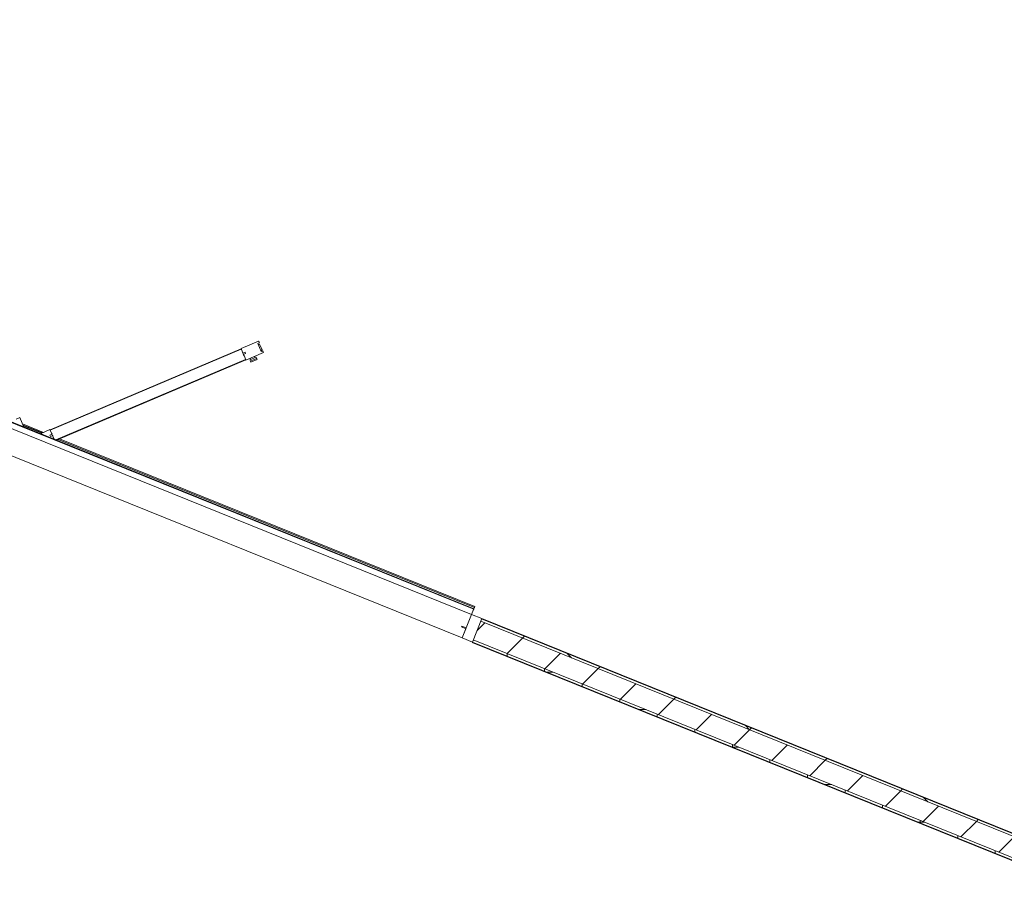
# Model space of a CAD drawing. Header units: millimetres. Extents: x 1512 to 2105, y 794 to 1149.
# Tile 159 of 256: x 1673.39 to 1677.33, y 1106.76 to 1110.26. Entities that reach past the tile are written whole.
import ezdxf

# ---------------------------------------------------------------- set-up
doc = ezdxf.new("R2010")
doc.units = ezdxf.units.MM
for name, color, linetype, lineweight in [('A-DOOR', 31, 'Continuous', 9), ('A-WALL', 113, 'Continuous', 9), ('A-WALL-PATT', 111, 'Continuous', 25)]:
    doc.layers.add(name, color=color, linetype=linetype, lineweight=lineweight)

# ---------------------------------------------------------------- blocks, each defined once
blk = doc.blocks.new('5-panel_Bi-fold_external_door_10806 - Type 1-225860-همکف')
at = {"layer": 'A-DOOR'}
for p, q in [((1.3827, 0.745), (1.3289, 0.6912)), ((1.3643, 0.6559), (1.418, 0.7096)), ((1.3884, 0.7393), (1.3827, 0.745)), ((1.3834, 0.7343), (1.3884, 0.7393)), ((1.4074, 0.7103), (1.3834, 0.7343)), ((1.3912, 0.7354), (1.3868, 0.731)), ((1.4085, 0.7181), (1.3912, 0.7354)), ((1.4069, 0.7165), (1.4085, 0.7181)), ((1.4103, 0.7131), (1.4069, 0.7165)), ((1.4124, 0.7153), (1.4074, 0.7103)), ((1.418, 0.7096), (1.4124, 0.7153)), ((1.3297, 0.6905), (0.7433, 0.1042)), ((1.3311, 0.6891), (0.7447, 0.1028)), ((1.3289, 0.6912), (1.3401, 0.6801)), ((1.3297, 0.6905), (1.3311, 0.6891)), ((1.3401, 0.6801), (1.3422, 0.6765)), ((1.3422, 0.6765), (1.3493, 0.6836)), ((1.3429, 0.6773), (1.3472, 0.673)), ((1.3535, 0.6794), (1.3462, 0.672)), ((1.3462, 0.672), (1.3528, 0.6674)), ((1.3493, 0.6836), (1.3535, 0.6794)), ((1.3775, 0.669), (1.381, 0.6655)), ((1.3943, 0.6788), (1.381, 0.6655)), ((1.4015, 0.6781), (1.3824, 0.659)), ((1.3855, 0.6559), (1.4046, 0.675)), ((1.3855, 0.6559), (1.4046, 0.675)), ((1.3861, 0.6553), (1.4052, 0.6744)), ((1.3943, 0.6788), (1.3907, 0.6823)), ((1.3943, 0.6788), (1.3976, 0.682)), ((1.3976, 0.682), (1.4015, 0.6781)), ((1.4015, 0.6781), (1.4024, 0.6772)), ((1.4024, 0.6772), (1.4046, 0.675)), ((1.4046, 0.675), (1.4052, 0.6744)), ((1.3622, 0.658), (0.7797, 0.0755)), ((1.3636, 0.6566), (0.7825, 0.0755)), ((1.3528, 0.6674), (1.3643, 0.6559)), ((1.3622, 0.658), (1.3636, 0.6566)), ((1.3785, 0.6629), (1.381, 0.6655)), ((1.3824, 0.659), (1.3785, 0.6629)), ((1.3833, 0.6581), (1.3824, 0.659)), ((1.3855, 0.6559), (1.3833, 0.6581)), ((1.3861, 0.6553), (1.3855, 0.6559)), ((0.6127, 0.1049), (0.6012, 0.0933)), ((0.6421, 0.0755), (0.6127, 0.1049)), ((0.7228, 0.0851), (0.6325, 0.0851)), ((0.6365, 0.0811), (0.7188, 0.0811)), ((0.7152, 0.0796), (0.6402, 0.0796)), ((0.7426, 0.1049), (0.7132, 0.0755)), ((0.7538, 0.0937), (0.7426, 0.1049)), ((0.7447, 0.1028), (0.7433, 0.1042)), ((0.7502, 0.0846), (0.7573, 0.0917)), ((0.7545, 0.0803), (0.7502, 0.0846)), ((0.7573, 0.0917), (0.7538, 0.0937)), ((0.7618, 0.0877), (0.7545, 0.0803)), ((0.7608, 0.0867), (0.7566, 0.0909)), ((0.7664, 0.0811), (0.7618, 0.0877)), ((0.772, 0.0755), (0.7664, 0.0811)), ((0.7881, 0.0811), (2.581, 0.0811)), ((2.581, 0.0851), (0.7921, 0.0851)), ((2.581, 0.0851), (2.581, 0.0811)), ((2.581, 0.0811), (2.581, 0.0801)), ((2.581, 0.0801), (2.581, 0.0755)), ((2.581, 0.0759), (-2.331, 0.0759)), ((2.581, 0.0737), (-2.331, 0.0737)), ((-2.331, 0.0516), (2.581, 0.0516)), ((2.581, 0.0759), (2.581, 0.0755)), ((2.581, 0.0755), (2.581, 0.0743)), ((2.581, 0.0743), (2.581, 0.0737)), ((2.581, 0.0737), (2.581, 0.0693)), ((2.581, 0.0693), (2.581, 0.0538)), ((2.581, 0.0538), (2.581, 0.0516)), ((2.581, 0.0516), (2.581, -0.05)), ((2.625, 0.0516), (2.581, 0.0516)), ((2.581, 0.0516), (2.581, -0.0065)), ((2.625, -0.05), (2.625, 0.0516)), ((2.562, -0.007), (2.562, -0.0097)), ((2.581, -0.0065), (2.5625, -0.0065)), ((2.5625, -0.0102), (2.581, -0.0102)), ((2.581, -0.0102), (2.581, -0.05)), ((-2.331, -0.05), (2.581, -0.05)), ((2.581, -0.05), (2.625, -0.05))]:
    blk.add_line(p, q, dxfattribs=at)
for centre, start, end in [((2.5625, -0.007), 90, 180), ((2.5625, -0.0097), 180, 270)]:
    blk.add_arc(centre, 0.0005, start, end, dxfattribs=at)
for points in [[(0.6383, 0.0792), (0.6386, 0.0794), (0.6392, 0.0795), (0.6399, 0.0796), (0.6402, 0.0796)], [(0.7152, 0.0796), (0.7155, 0.0796), (0.7161, 0.0795), (0.7167, 0.0794), (0.717, 0.0792)]]:
    blk.add_open_spline(points, degree=3, dxfattribs=at)

msp = doc.modelspace()

# ---------------------------------------------------------------- hatches: boundary and pattern name
at = {"layer": 'A-WALL-PATT', "lineweight": 9}
h = msp.add_hatch(dxfattribs=at)
h.set_pattern_fill('FP_2', color=256, style=0, pattern_type=2)
h.set_pattern_definition([(45, (1794.89136, 1082.60845), (-0.212132, 0.212132), []), (135, (1794.89136, 1082.60845), (-0.212132, -0.212132), [])])
h.paths.add_polyline_path([(1686.2758, 1103.4013), (1686.2795, 1103.4106), (1685.7325, 1103.6316), (1685.7287, 1103.6224), (1686.2016, 1103.4313)], flags=0)
h.paths.add_polyline_path([(1681.0928, 1105.4954), (1681.0965, 1105.5047), (1675.2401, 1107.8708), (1675.2363, 1107.8616), (1681.0662, 1105.5061)], flags=0)
h.paths.add_polyline_path([(1670.6004, 1109.7346), (1670.6042, 1109.7439), (1669.3154, 1110.2646), (1669.3116, 1110.2553), (1670.5738, 1109.7453)], flags=0)
h = msp.add_hatch(dxfattribs=at)
h.set_pattern_fill('FP_4', color=256, style=0, pattern_type=2)
h.set_pattern_definition([(45, (1794.89136, 1082.60845), (-0.10606602, 0.10606602), [])])
h.paths.add_polyline_path([(1686.1716, 1103.3571), (1686.2016, 1103.4313), (1685.7287, 1103.6224), (1685.6987, 1103.5482), (1686.1623, 1103.3609)], flags=0)
h.paths.add_polyline_path([(1681.0628, 1105.4212), (1681.0928, 1105.4954), (1675.2363, 1107.8616), (1675.2064, 1107.7874), (1681.0591, 1105.4227)], flags=0)
h.paths.add_polyline_path([(1670.5705, 1109.6604), (1670.6004, 1109.7346), (1669.3858, 1110.2253), (1669.3558, 1110.1511), (1670.5667, 1109.6619)], flags=0)
h = msp.add_hatch(dxfattribs=at)
h.set_pattern_fill('FP_3', color=256, style=0, pattern_type=2)
h.set_pattern_definition([(0, (1794.89136, 1082.60845), (0, 0.15), []), (90, (1794.89136, 1082.60845), (-0.15, 9e-18), [])])
h.paths.add_polyline_path([(1686.1586, 1103.3516), (1686.1623, 1103.3609), (1685.6987, 1103.5482), (1685.695, 1103.5389), (1685.7331, 1103.5235)], flags=0)
h.paths.add_polyline_path([(1681.0591, 1105.4119), (1681.0628, 1105.4212), (1675.2064, 1107.7874), (1675.2026, 1107.7781), (1681.0085, 1105.4324)], flags=0)
h.paths.add_polyline_path([(1670.5667, 1109.6511), (1670.5705, 1109.6604), (1669.3651, 1110.1474), (1669.3614, 1110.1381), (1670.5162, 1109.6716)], flags=0)

# ---------------------------------------------------------------- linework, layer by layer
at = {"layer": 'A-WALL'}
for p, q in [((1675.2363, 1107.8616), (1681.0928, 1105.4954)), ((1675.2064, 1107.7874), (1681.0628, 1105.4212))]:
    msp.add_line(p, q, dxfattribs=at)
at = {"layer": 'A-WALL', "lineweight": 25}
for p, q in [((1677.4995, 1106.958), (1675.2401, 1107.8708)), ((1675.2026, 1107.7781), (1681.0591, 1105.4119))]:
    msp.add_line(p, q, dxfattribs=at)

# ---------------------------------------------------------------- block references
at = {"layer": 'A-DOOR', "rotation": 337.9999999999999}
msp.add_blockref('5-panel_Bi-fold_external_door_10806 - Type 1-225860-همکف', (1672.7875, 1108.8078), dxfattribs=at)

doc.saveas('drawing.dxf')
